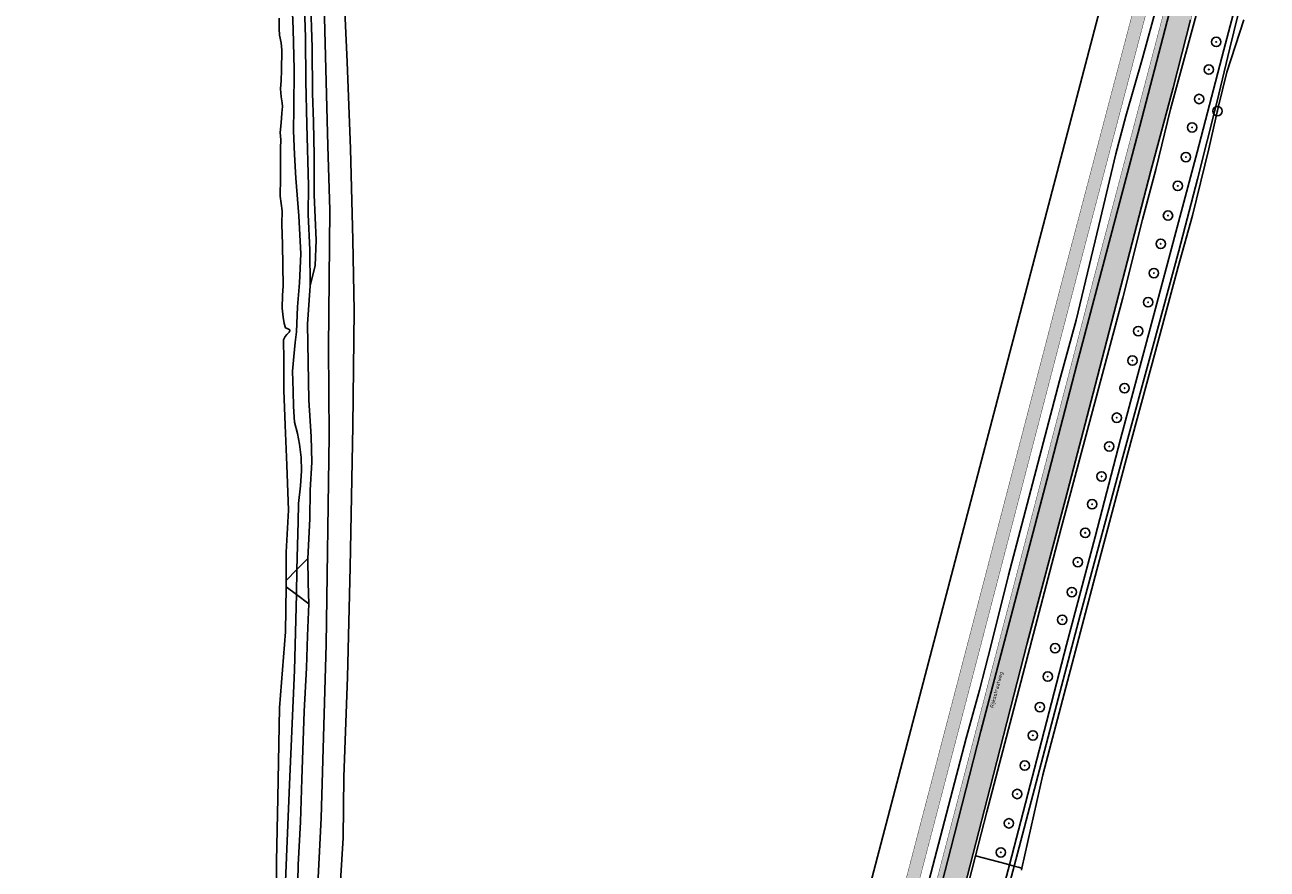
# Model space of a CAD drawing. Header units: metres. Extents: x 102000 to 105000, y 414600 to 420766.
# Tile 82 of 206: x 102876 to 103207, y 417652 to 417877. Entities that reach past the tile are written whole.
import ezdxf

# ---------------------------------------------------------------- set-up
doc = ezdxf.new("R2010")
doc.units = ezdxf.units.M
doc.layers.get('0').update_dxf_attribs({"color": 8})
doc.layers.add('00-Ontwerp DKIV', color=8, linetype='Continuous', lineweight=0)
doc.styles.add('MtXpl_NLCS-ISO', font='NLCS-ISO.ttf')

msp = doc.modelspace()

# ---------------------------------------------------------------- hatches: boundary and pattern name
at = {"ltscale": 0.1}
h = msp.add_hatch(color=256, dxfattribs=at)
edge = h.paths.add_edge_path()
edge.add_arc((103193.19, 417872.3), 0.075, 0, 360)
h = msp.add_hatch(color=256, dxfattribs=at)
edge = h.paths.add_edge_path()
edge.add_arc((103191.23, 417864.93), 0.075, 0, 360)
h = msp.add_hatch(color=256, dxfattribs=at)
edge = h.paths.add_edge_path()
edge.add_arc((103188.65, 417857.07), 0.075, 0, 360)
h = msp.add_hatch(color=256, dxfattribs=at)
edge = h.paths.add_edge_path()
edge.add_arc((103193.52, 417853.85), 0.075, 0, 360)
h = msp.add_hatch(color=256, dxfattribs=at)
edge = h.paths.add_edge_path()
edge.add_arc((103186.77, 417849.49), 0.075, 0, 360)
h = msp.add_hatch(color=256, dxfattribs=at)
edge = h.paths.add_edge_path()
edge.add_arc((103185.13, 417841.59), 0.075, 0, 360)
h = msp.add_hatch(color=256, dxfattribs=at)
edge = h.paths.add_edge_path()
edge.add_arc((103182.96, 417833.89), 0.075, 0, 360)
h = msp.add_hatch(color=256, dxfattribs=at)
edge = h.paths.add_edge_path()
edge.add_arc((103180.34, 417825.98), 0.075, 0, 360)
h = msp.add_hatch(color=256, dxfattribs=at)
edge = h.paths.add_edge_path()
edge.add_arc((103178.41, 417818.45), 0.075, 0, 360)
h = msp.add_hatch(color=256, dxfattribs=at)
edge = h.paths.add_edge_path()
edge.add_arc((103176.58, 417810.66), 0.075, 0, 360)
h = msp.add_hatch(color=256, dxfattribs=at)
edge = h.paths.add_edge_path()
edge.add_arc((103175.02, 417802.88), 0.075, 0, 360)
h = msp.add_hatch(color=256, dxfattribs=at)
edge = h.paths.add_edge_path()
edge.add_arc((103172.41, 417795.18), 0.075, 0, 360)
h = msp.add_hatch(color=256, dxfattribs=at)
edge = h.paths.add_edge_path()
edge.add_arc((103170.86, 417787.31), 0.075, 0, 360)
h = msp.add_hatch(color=256, dxfattribs=at)
edge = h.paths.add_edge_path()
edge.add_arc((103168.78, 417779.96), 0.075, 0, 360)
h = msp.add_hatch(color=256, dxfattribs=at)
edge = h.paths.add_edge_path()
edge.add_arc((103166.69, 417772.09), 0.075, 0, 360)
h = msp.add_hatch(color=256, dxfattribs=at)
edge = h.paths.add_edge_path()
edge.add_arc((103164.68, 417764.43), 0.075, 0, 360)
h = msp.add_hatch(color=256, dxfattribs=at)
edge = h.paths.add_edge_path()
edge.add_arc((103162.63, 417756.41), 0.075, 0, 360)
h = msp.add_hatch(color=256, dxfattribs=at)
edge = h.paths.add_edge_path()
edge.add_arc((103160.1, 417749), 0.075, 0, 360)
h = msp.add_hatch(color=256, dxfattribs=at)
edge = h.paths.add_edge_path()
edge.add_arc((103158.26, 417741.38), 0.075, 0, 360)
h = msp.add_hatch(color=256, dxfattribs=at)
edge = h.paths.add_edge_path()
edge.add_arc((103156.3, 417733.6), 0.075, 0, 360)
h = msp.add_hatch(color=256, dxfattribs=at)
edge = h.paths.add_edge_path()
edge.add_arc((103154.7, 417725.57), 0.075, 0, 360)
h = msp.add_hatch(color=256, dxfattribs=at)
edge = h.paths.add_edge_path()
edge.add_arc((103152.13, 417718.2), 0.075, 0, 360)
h = msp.add_hatch(color=256, dxfattribs=at)
edge = h.paths.add_edge_path()
edge.add_arc((103150.25, 417710.62), 0.075, 0, 360)
h = msp.add_hatch(color=256, dxfattribs=at)
edge = h.paths.add_edge_path()
edge.add_arc((103148.28, 417703.04), 0.075, 0, 360)
h = msp.add_hatch(color=256, dxfattribs=at)
edge = h.paths.add_edge_path()
edge.add_arc((103146.19, 417694.93), 0.075, 0, 360)
h = msp.add_hatch(color=256, dxfattribs=at)
edge = h.paths.add_edge_path()
edge.add_arc((103144.31, 417687.35), 0.075, 0, 360)
h = msp.add_hatch(color=256, dxfattribs=at)
edge = h.paths.add_edge_path()
edge.add_arc((103142.14, 417679.32), 0.075, 0, 360)
h = msp.add_hatch(color=256, dxfattribs=at)
edge = h.paths.add_edge_path()
edge.add_arc((103140.14, 417671.74), 0.075, 0, 360)
h = msp.add_hatch(color=256, dxfattribs=at)
edge = h.paths.add_edge_path()
edge.add_arc((103137.93, 417663.92), 0.075, 0, 360)
h = msp.add_hatch(color=256, dxfattribs=at)
edge = h.paths.add_edge_path()
edge.add_arc((103135.77, 417656.18), 0.075, 0, 360)
at = {"layer": '00-Ontwerp DKIV', "transparency": 33554623}
h = msp.add_hatch(color=256, dxfattribs=at)
h.dxf.hatch_style = 1
edge = h.paths.add_edge_path()
edge.add_line((102886.9, 416781.55), (102904.84, 416850.64))
edge.add_line((102904.84, 416850.64), (102928.19, 416939.15))
edge.add_line((102928.19, 416939.15), (102953.56, 417035.86))
edge.add_line((102953.56, 417035.86), (102978.87, 417132.59))
edge.add_line((102978.87, 417132.59), (103004.22, 417229.32))
edge.add_line((103004.22, 417229.32), (103029.53, 417326.07))
edge.add_line((103029.53, 417326.07), (103055.68, 417425.95))
edge.add_line((103055.68, 417425.95), (103080.17, 417519.56))
edge.add_line((103080.17, 417519.56), (103105.56, 417616.34))
edge.add_line((103105.56, 417616.34), (103130.84, 417713.01))
edge.add_line((103130.84, 417713.01), (103156.04, 417809.8))
edge.add_line((103156.04, 417809.8), (103181.49, 417906.51))
edge.add_line((103181.49, 417906.51), (103206.38, 418001.72))
edge.add_arc((103225.69, 417996.42), 20.03, 148.2907, 164.6587, ccw=False)
edge.add_arc((103191.64, 418017.46), 20, 328.2852, 344.8956)
edge.add_line((103210.95, 418012.25), (103219.02, 418043.1))
edge.add_arc((103199.68, 418048.21), 20, 345.2137, 362.334)
edge.add_arc((103239.65, 418049.83), 20, 165.3297, 182.3256, ccw=False)
edge.add_line((103220.3, 418054.9), (103232.12, 418100.04))
edge.add_line((103232.12, 418100.04), (103242.56, 418140.06))
edge.add_line((103242.56, 418140.06), (103250.16, 418168.97))
edge.add_line((103250.16, 418168.97), (103293.88, 418334.46))
edge.add_line((103293.88, 418334.46), (103297.17, 418351.1))
edge.add_arc((103267.5, 418356.96), 30.25, 348.8207, 407.0551)
edge.add_arc((103314.5, 418407.47), 38.75, 204.5183, 227.0551, ccw=False)
edge.add_arc((103314.5, 418407.47), 38.75, 197.206, 204.5183, ccw=False)
edge.add_arc((103314.5, 418407.47), 38.75, 192.769, 197.206, ccw=False)
edge.add_arc((103314.5, 418407.47), 38.75, 184.7464, 192.769, ccw=False)
edge.add_arc((103314.5, 418407.47), 38.75, 114.5178, 184.7464, ccw=False)
edge.add_arc((103280.48, 418441.33), 18, 4.4601, 5.3047)
edge.add_arc((103280.48, 418441.33), 18, 5.3047, 11.5456)
edge.add_line((103298.11, 418444.93), (103297.89, 418446.04))
edge.add_line((103297.89, 418446.04), (103297.84, 418446.29))
edge.add_arc((103314.5, 418407.47), 42.25, 113.2363, 115.0728)
edge.add_arc((103295.75, 418447.55), 2, 194.986, 295.0728, ccw=False)
edge.add_line((103293.82, 418447.03), (103291.9, 418454.22))
edge.add_line((103291.9, 418454.22), (103288.51, 418453.32))
edge.add_line((103288.51, 418453.32), (103290.96, 418444.17))
edge.add_arc((103289.03, 418443.65), 2, -54.8547, 14.986, ccw=False)
edge.add_arc((103314.5, 418407.47), 42.25, 125.1453, 186.0532)
edge.add_arc((103314.5, 418407.47), 42.25, 186.0532, 192.9535)
edge.add_arc((103314.5, 418407.47), 42.25, 192.9535, 197.0227)
edge.add_arc((103314.5, 418407.47), 42.25, 197.0227, 203.2368)
edge.add_arc((103314.5, 418407.47), 42.25, 203.2368, 227.0551)
edge.add_arc((103267.5, 418356.96), 26.75, -11.1793, 47.0551, ccw=False)
edge.add_line((103293.74, 418351.77), (103290.45, 418335.14))
edge.add_line((103290.45, 418335.14), (103246.78, 418169.85))
edge.add_line((103246.78, 418169.85), (103239.17, 418140.95))
edge.add_line((103239.17, 418140.95), (103239.17, 418140.94))
edge.add_line((103239.17, 418140.94), (103228.73, 418100.92))
edge.add_line((103228.73, 418100.92), (103216.92, 418055.78))
edge.add_arc((103236.27, 418050.72), 20, 165.3308, 182.3256)
edge.add_arc((103196.3, 418049.09), 20, -14.7863, 2.334, ccw=False)
edge.add_line((103215.63, 418043.99), (103207.6, 418013.28))
edge.add_arc((103188.25, 418018.34), 20, 328.2852, 345.318, ccw=False)
edge.add_arc((103222.28, 417997.32), 20, 148.2852, 164.6763)
edge.add_line((103202.99, 418002.6), (103178.1, 417907.4))
edge.add_line((103178.1, 417907.4), (103152.66, 417810.68))
edge.add_line((103152.66, 417810.68), (103127.45, 417713.89))
edge.add_line((103127.45, 417713.89), (103102.18, 417617.22))
edge.add_line((103102.18, 417617.22), (103076.78, 417520.45))
edge.add_line((103076.78, 417520.45), (103052.29, 417426.84))
edge.add_line((103052.29, 417426.84), (103026.15, 417326.95))
edge.add_line((103026.15, 417326.95), (103000.83, 417230.21))
edge.add_line((103000.83, 417230.21), (102975.49, 417133.48))
edge.add_line((102975.49, 417133.48), (102950.17, 417036.74))
edge.add_line((102950.17, 417036.74), (102924.8, 416940.04))
edge.add_line((102924.8, 416940.04), (102901.62, 416852.18))
edge.add_line((102901.62, 416852.18), (102877.33, 416758.81))
edge.add_arc((102909.74, 416750.34), 33.5, 165.3461, 192.0759)
edge.add_line((102876.99, 416743.33), (102877.08, 416742.86))
edge.add_arc((102848.36, 416736.65), 29.38, -11.7608, 12.2022, ccw=False)
edge.add_line((102877.13, 416730.66), (102880.91, 416746.96))
edge.add_arc((102880.42, 416747.08), 0.5, 186.3319, 346.473, ccw=False)
edge.add_arc((102909.74, 416750.34), 30, 165.3461, 186.3319, ccw=False)
edge.add_line((102880.72, 416757.92), (102883.48, 416768.49))
edge.add_arc((102888.32, 416767.23), 5, 75.3174, 165.3461, ccw=False)
edge.add_line((102889.59, 416772.06), (102894.48, 416770.78))
edge.add_arc((102892.46, 416763.04), 8, 29.1317, 75.3174, ccw=False)
edge.add_line((102899.45, 416766.94), (102899.75, 416766.39))
edge.add_line((102899.75, 416766.39), (102902.8, 416768.11))
edge.add_line((102902.8, 416768.11), (102902.4, 416768.83))
edge.add_arc((102892.79, 416763.47), 11, 29.1317, 75.3174)
edge.add_line((102895.58, 416774.11), (102890.47, 416775.45))
edge.add_arc((102891.74, 416780.29), 5, 165.3461, 255.3174, ccw=False)
h = msp.add_hatch(color=256, dxfattribs=at)
h.dxf.hatch_style = 1
edge = h.paths.add_edge_path()
edge.add_line((102915.47, 416843.99), (102939.74, 416935.89))
edge.add_line((102939.74, 416935.89), (102960.31, 417014.31))
edge.add_line((102960.31, 417014.31), (102960.44, 417014.78))
edge.add_line((102960.44, 417014.78), (102963.61, 417026.32))
edge.add_line((102963.61, 417026.32), (102965.3, 417032.79))
edge.add_line((102965.3, 417032.79), (102990.43, 417129.35))
edge.add_line((102990.43, 417129.35), (103015.77, 417226.08))
edge.add_line((103015.77, 417226.08), (103041.09, 417322.82))
edge.add_line((103041.09, 417322.82), (103066.41, 417419.56))
edge.add_line((103066.41, 417419.56), (103077.91, 417463.51))
edge.add_line((103077.91, 417463.51), (103078.25, 417464.8))
edge.add_line((103078.25, 417464.8), (103082.38, 417480.57))
edge.add_line((103082.38, 417480.57), (103083.41, 417484.56))
edge.add_line((103083.41, 417484.56), (103091.25, 417514.51))
edge.add_arc((103097.06, 417512.99), 6, 165.263, 165.3369, ccw=False)
edge.add_line((103091.25, 417514.52), (103097.65, 417538.88))
edge.add_arc((103103.45, 417537.36), 6, 165.297, 165.3029, ccw=False)
edge.add_line((103097.65, 417538.88), (103117.12, 417613.1))
edge.add_line((103117.12, 417613.1), (103142.4, 417709.78))
edge.add_line((103142.4, 417709.78), (103167.6, 417806.55))
edge.add_line((103167.6, 417806.55), (103193.04, 417903.26))
edge.add_line((103193.04, 417903.26), (103194.92, 417910.44))
edge.add_line((103194.92, 417910.44), (103199.37, 417927.49))
edge.add_line((103199.37, 417927.49), (103218.34, 418000.01))
edge.add_line((103218.34, 418000.01), (103243.68, 418096.81))
edge.add_line((103243.68, 418096.81), (103259.4, 418157.1))
edge.add_line((103259.4, 418157.1), (103260.93, 418159.65))
edge.add_arc((103281.69, 418145.38), 25.2, 138.8322, 145.4961, ccw=False)
edge.add_line((103262.72, 418161.97), (103268.71, 418185.16))
edge.add_line((103268.71, 418185.16), (103268.7, 418185.17))
edge.add_arc((103273.4, 418188.47), 5.75, 160.7667, 215.0643, ccw=False)
edge.add_line((103267.98, 418190.36), (103270.39, 418199.71))
edge.add_line((103270.39, 418199.71), (103281.45, 418242.62))
edge.add_line((103281.45, 418242.62), (103281.31, 418242.66))
edge.add_line((103281.31, 418242.66), (103281.56, 418243.62))
edge.add_arc((103296.23, 418239.84), 15.15, 75.5421, 165.5421, ccw=False)
edge.add_line((103300.01, 418254.51), (103306.89, 418252.74))
edge.add_line((103306.89, 418252.74), (103309.29, 418262.14))
edge.add_line((103309.29, 418262.14), (103302.43, 418263.91))
edge.add_arc((103306.21, 418278.58), 15.15, 165.5421, 255.5421, ccw=False)
edge.add_line((103291.54, 418282.36), (103299.83, 418314.5))
edge.add_line((103299.83, 418314.5), (103303.69, 418327.57))
edge.add_line((103303.69, 418327.57), (103317.31, 418369.37))
edge.add_arc((103334.42, 418363.8), 18, 114.5158, 161.9534, ccw=False)
edge.add_arc((103314.5, 418407.47), 30, 294.5158, 341.6127)
edge.add_arc((103360.05, 418392.33), 18, 105.0618, 161.6127, ccw=False)
edge.add_line((103355.38, 418409.71), (103381.42, 418416.72))
edge.add_arc((103433.4, 418223.59), 200, 102.5957, 105.0618, ccw=False)
edge.add_line((103389.78, 418418.78), (103391.44, 418419.15))
edge.add_line((103391.44, 418419.15), (103390.25, 418423.58))
edge.add_line((103390.25, 418423.58), (103390.13, 418423.55))
edge.add_line((103390.13, 418423.55), (103387.7, 418422.94))
edge.add_line((103387.7, 418422.94), (103385.28, 418422.31))
edge.add_line((103385.28, 418422.31), (103381.55, 418421.31))
edge.add_line((103381.55, 418421.31), (103380.45, 418421.01))
edge.add_line((103380.45, 418421.01), (103375.63, 418419.71))
edge.add_line((103375.63, 418419.71), (103370.8, 418418.41))
edge.add_line((103370.8, 418418.41), (103365.97, 418417.11))
edge.add_line((103365.97, 418417.11), (103361.14, 418415.81))
edge.add_line((103361.14, 418415.81), (103356.31, 418414.51))
edge.add_line((103356.31, 418414.51), (103354.88, 418414.13))
edge.add_line((103354.88, 418414.13), (103353.9, 418413.87))
edge.add_line((103353.9, 418413.87), (103351.27, 418413.16))
edge.add_arc((103356.65, 418393.17), 20.69, 105.0618, 124.6376)
edge.add_arc((103314.5, 418407.47), 30.5, 5.1346, 24.8151)
edge.add_arc((103343.88, 418440.9), 20.69, 265.3235, 284.9851)
edge.add_line((103349.23, 418420.91), (103388.18, 418431.33))
edge.add_line((103388.18, 418431.33), (103388, 418432.01))
edge.add_line((103388, 418432.01), (103387.01, 418435.7))
edge.add_line((103387.01, 418435.7), (103375.15, 418432.53))
edge.add_line((103375.15, 418432.53), (103360.19, 418428.52))
edge.add_line((103360.19, 418428.52), (103350.95, 418426.05))
edge.add_arc((103346.29, 418443.44), 18, 228.531, 284.986, ccw=False)
edge.add_arc((103314.5, 418407.47), 30, 48.531, 49.3188)
edge.add_line((103334.06, 418430.22), (103334.06, 418430.22))
edge.add_arc((103314.5, 418407.47), 30, 49.3189, 74.1216)
edge.add_arc((103327.64, 418453.64), 18, 202.3982, 254.1216, ccw=False)
edge.add_arc((103295.05, 418492.58), 48.5, 284.986, 289.1919, ccw=False)
edge.add_line((103307.59, 418445.73), (103305.93, 418445.29))
edge.add_line((103305.93, 418445.29), (103308.07, 418437.32))
edge.add_line((103308.07, 418437.32), (103308.21, 418436.8))
edge.add_arc((103314.5, 418407.47), 30, 102.1194, 107.8513)
edge.add_line((103305.31, 418436.03), (103305.17, 418436.54))
edge.add_line((103305.17, 418436.54), (103303.04, 418444.49))
edge.add_arc((103314.5, 418407.47), 38.75, 107.206, 114.5178)
edge.add_arc((103280.48, 418441.33), 18, -44.8569, 4.4601, ccw=False)
edge.add_arc((103314.5, 418407.47), 30, 135.1431, 164.1211)
edge.add_arc((103268.34, 418420.6), 18, 294.8041, 344.1211, ccw=False)
edge.add_arc((103314.5, 418407.47), 38.75, 184.7464, 192.769)
edge.add_line((103276.71, 418398.91), (103284.65, 418401.03))
edge.add_line((103284.65, 418401.03), (103285.17, 418401.17))
edge.add_arc((103314.5, 418407.47), 30, 192.1194, 197.8513)
edge.add_line((103285.95, 418398.27), (103285.43, 418398.13))
edge.add_line((103285.43, 418398.13), (103277.49, 418396.01))
edge.add_arc((103314.5, 418407.47), 38.75, 197.206, 204.5183)
edge.add_arc((103280.65, 418373.44), 18, 45.1436, 94.4606, ccw=False)
edge.add_arc((103314.5, 418407.47), 30, 225.1436, 232.7334)
edge.add_arc((103285.44, 418369.27), 18, -11.1793, 52.7334, ccw=False)
edge.add_line((103303.1, 418365.78), (103293.99, 418321.39))
edge.add_line((103293.99, 418321.39), (103292.71, 418316.32))
edge.add_line((103292.71, 418316.32), (103263.13, 418201.58))
edge.add_line((103263.13, 418201.58), (103252.14, 418158.98))
edge.add_line((103252.14, 418158.98), (103236.42, 418098.7))
edge.add_line((103236.42, 418098.7), (103218.93, 418031.9))
edge.add_line((103218.93, 418031.9), (103215.83, 418020.04))
edge.add_line((103215.83, 418020.04), (103211.08, 418001.91))
edge.add_line((103211.08, 418001.91), (103185.79, 417905.17))
edge.add_line((103185.79, 417905.17), (103185.33, 417903.42))
edge.add_line((103185.33, 417903.42), (103181.77, 417889.88))
edge.add_line((103181.77, 417889.88), (103160.34, 417808.45))
edge.add_line((103160.34, 417808.45), (103135.14, 417711.67))
edge.add_line((103135.14, 417711.67), (103109.86, 417614.99))
edge.add_line((103109.86, 417614.99), (103084.47, 417518.21))
edge.add_line((103084.47, 417518.21), (103061.28, 417429.61))
edge.add_line((103061.28, 417429.61), (103058.97, 417420.78))
edge.add_line((103058.97, 417420.78), (103033.83, 417324.72))
edge.add_line((103033.83, 417324.72), (103008.52, 417227.98))
edge.add_line((103008.52, 417227.98), (102983.17, 417131.25))
edge.add_line((102983.17, 417131.25), (102957.86, 417034.51))
edge.add_line((102957.86, 417034.51), (102932.49, 416937.8))
edge.add_line((102932.49, 416937.8), (102909.9, 416852.26))
edge.add_line((102909.9, 416852.26), (102908.22, 416845.89))
edge.add_line((102908.22, 416845.89), (102907.2, 416842.02))
edge.add_arc((103006.79, 416815.73), 103, 165.2155, 197.4258)
edge.add_arc((102894.2, 416780.39), 15, -55.0164, 17.4258, ccw=False)
edge.add_line((102902.8, 416768.11), (102899.75, 416766.38))
edge.add_line((102899.75, 416766.38), (102891.71, 416762.24))
edge.add_arc((102900.88, 416744.46), 20, 117.2745, 166.473)
edge.add_line((102881.43, 416749.14), (102880.91, 416746.96))
edge.add_line((102880.91, 416746.96), (102875.52, 416723.69))
edge.add_line((102875.52, 416723.69), (102882.44, 416722.09))
edge.add_arc((100763.6, 417222.28), 2177.08, 346.71772, 347.31296)
edge.add_arc((102907.04, 416739.76), 20, 117.2712, 167.3657, ccw=False)
edge.add_line((102897.87, 416757.54), (102903.16, 416760.26))
edge.add_line((102903.16, 416760.26), (102906.4, 416761.64))
edge.add_arc((102910.68, 416747.26), 15, 35.4679, 106.5686, ccw=False)
edge.add_arc((103006.79, 416815.73), 103, 215.4679, 221.1806)
edge.add_line((102929.26, 416747.91), (102949.41, 416724.88))
edge.add_line((102949.41, 416724.88), (102951.94, 416733.54))
edge.add_line((102951.94, 416733.54), (102937.84, 416749.53))
edge.add_arc((103015.06, 416817.69), 103, 165.2086, 221.4359, ccw=False)
edge = h.paths.add_edge_path(flags=16)
edge.add_arc((103314.5, 418407.47), 24.5, 0, 180)
edge.add_arc((103314.5, 418407.47), 24.5, 180, 360)
edge = h.paths.add_edge_path(flags=16)
edge.add_arc((103314.5, 418407.47), 30, 263.8987, 269.7468)
edge.add_line((103314.37, 418377.47), (103314.23, 418376.93))
edge.add_line((103314.23, 418376.93), (103311.83, 418367.74))
edge.add_line((103311.83, 418367.74), (103309.28, 418357.93))
edge.add_arc((103307.83, 418358.31), 1.5, 165.3871, 345.3871, ccw=False)
edge.add_line((103306.37, 418358.69), (103308.93, 418368.49))
edge.add_line((103308.93, 418368.49), (103311.18, 418377.12))
edge.add_line((103311.18, 418377.12), (103311.32, 418377.64))

# ---------------------------------------------------------------- linework, layer by layer
for p, q in [((103088.4, 417600), (103166.87, 417898.97)), ((102960.36, 417890.71), (102961.43, 417867.01)), ((103172.79, 417849.85), (103183.45, 417890.78)), ((103200.63, 417890.75), (103195.22, 417870.19)), ((102952.16, 417870.79), (102951.6, 417887.33)), ((102946.61, 417886.14), (102947.06, 417875.69)), ((102950.4, 417873.47), (102949.91, 417885.77)), ((103189.91, 417886.96), (103181.04, 417854.32)), ((103200.07, 417883.77), (103196.79, 417870.65)), ((102955.33, 417882.17), (102956.32, 417844.55)), ((103173.54, 417867.97), (103177.5, 417882.5)), ((102943.3, 417875.74), (102943.36, 417878.63)), ((103186.34, 417878.22), (103181.76, 417860.01)), ((103200.58, 417878.18), (103196.03, 417864.22)), ((102943.47, 417874.06), (102943.3, 417875.74)), ((102943.83, 417872.05), (102943.47, 417874.06)), ((102947.06, 417875.69), (102947.37, 417864.98)), ((102944.07, 417870.13), (102943.83, 417872.05)), ((102950.43, 417861.8), (102950.4, 417873.47)), ((102952.26, 417858.67), (102952.16, 417870.79)), ((103196.79, 417870.65), (103193.34, 417856.14)), ((102943.97, 417864.7), (102944.07, 417870.13)), ((103169.12, 417852.51), (103173.54, 417867.97)), ((103195.22, 417870.19), (103188.16, 417842.91)), ((102943.85, 417861.98), (102943.97, 417864.7)), ((102947.37, 417864.98), (102947.21, 417854.66)), ((102961.43, 417867.01), (102962.38, 417843.79)), ((103196.03, 417864.22), (103193.74, 417854.78)), ((102943.69, 417859.76), (102943.85, 417861.98)), ((102950.74, 417850.3), (102950.43, 417861.8)), ((102943.86, 417857.66), (102943.69, 417859.76)), ((102944.16, 417856.06), (102943.86, 417857.66)), ((102952.5, 417850.97), (102952.26, 417858.67)), ((103181.76, 417860.01), (103175.78, 417837.94)), ((102944.05, 417853.26), (102944.24, 417855.04)), ((102944.24, 417855.04), (102944.16, 417856.06)), ((102947.21, 417854.66), (102947.2, 417848.58)), ((103181.04, 417854.32), (103177.07, 417838.3)), ((103193.34, 417856.14), (103188.21, 417835.68)), ((103193.74, 417854.78), (103191.22, 417843.79)), ((102943.62, 417848.13), (102943.9, 417850.74)), ((102943.9, 417850.74), (102944.05, 417853.26)), ((102952.65, 417842.01), (102952.5, 417850.97)), ((103166.46, 417842.49), (103169.12, 417852.51)), ((102943.77, 417846.16), (102943.62, 417848.13)), ((102947.2, 417848.58), (102947.41, 417842.25)), ((102951.12, 417833.93), (102950.74, 417850.3)), ((103156, 417786.27), (103172.79, 417849.85)), ((102943.67, 417839.53), (102943.71, 417843.99)), ((102943.71, 417843.99), (102943.77, 417846.16)), ((102956.32, 417844.55), (102956.82, 417827.4)), ((102947.41, 417842.25), (102947.81, 417835.98)), ((102952.68, 417831.54), (102952.65, 417842.01)), ((102962.38, 417843.79), (102962.96, 417819.51)), ((103161.86, 417823.36), (103166.46, 417842.49)), ((103188.16, 417842.91), (103175.63, 417795.89)), ((103191.22, 417843.79), (103186.9, 417826)), ((102943.66, 417836), (102943.67, 417839.53)), ((103175.78, 417837.94), (103160.96, 417780.67)), ((103177.07, 417838.3), (103173.53, 417824.94)), ((102943.58, 417831.15), (102943.66, 417836)), ((102947.81, 417835.98), (102948.57, 417825.95)), ((103188.21, 417835.68), (103183.24, 417816.54)), ((102944.1, 417827.29), (102943.58, 417831.15)), ((102951.11, 417826.26), (102951.12, 417833.93)), ((102953.16, 417819.41), (102952.68, 417831.54)), ((102956.82, 417827.4), (102956.52, 417790.74)), ((102944.04, 417823.68), (102944.1, 417827.29)), ((102948.57, 417825.95), (102949.15, 417815.78)), ((102951.52, 417816.86), (102951.11, 417826.26)), ((103173.53, 417824.94), (103168.26, 417804.02)), ((103186.9, 417826), (103183.07, 417812.3)), ((102944.24, 417818.26), (102944.04, 417823.68)), ((103155.84, 417798.07), (103161.86, 417823.36)), ((102944.37, 417807.2), (102944.24, 417818.26)), ((102952.91, 417812.66), (102953.16, 417819.41)), ((102962.96, 417819.51), (102963.34, 417800.7)), ((102949.15, 417815.78), (102948.8, 417808.07)), ((102951.56, 417807.26), (102951.52, 417816.86)), ((103183.24, 417816.54), (103176.42, 417791.3)), ((102951.56, 417807.26), (102952.91, 417812.66)), ((103183.07, 417812.3), (103177.04, 417789.87)), ((102948.8, 417808.07), (102948.24, 417801.67)), ((102944.16, 417801.31), (102944.25, 417804.72)), ((102944.25, 417804.72), (102944.37, 417807.2)), ((102950.93, 417797.01), (102951.56, 417807.26)), ((102944.4, 417798.91), (102944.16, 417801.31)), ((102948.24, 417801.67), (102947.93, 417794.98)), ((103168.26, 417804.02), (103151.73, 417742.3)), ((102944.65, 417797.23), (102944.4, 417798.91)), ((102963.34, 417800.7), (102962.95, 417769.87)), ((103151.45, 417781.92), (103155.84, 417798.07)), ((102945.05, 417796.09), (102944.65, 417797.23)), ((102944.91, 417793.74), (102945.35, 417794.25)), ((102945.65, 417795.77), (102945.05, 417796.09)), ((102945.35, 417794.25), (102945.97, 417794.92)), ((102946.04, 417795.65), (102945.65, 417795.77)), ((102945.97, 417794.92), (102946.24, 417795.44)), ((102946.24, 417795.44), (102946.04, 417795.65)), ((102947.93, 417794.98), (102947.57, 417792.15)), ((102951.22, 417776.78), (102950.93, 417797.01)), ((103175.63, 417795.89), (103167.71, 417766.39)), ((102944.46, 417792.82), (102944.91, 417793.74)), ((102944.58, 417787.52), (102944.46, 417792.82)), ((102947.57, 417792.15), (102947.21, 417788.37)), ((103176.42, 417791.3), (103168.26, 417761.62)), ((102947.21, 417788.37), (102946.9, 417784.52)), ((102956.52, 417790.74), (102956.63, 417767.29)), ((103177.04, 417789.87), (103169.52, 417762.3)), ((102944.58, 417779.43), (102944.58, 417787.52)), ((102946.9, 417784.52), (102947.11, 417779.19)), ((103148.04, 417755.41), (103156, 417786.27)), ((103141.37, 417743.62), (103151.45, 417781.92)), ((102944.9, 417770.09), (102944.58, 417779.43)), ((102947.11, 417779.19), (102947.16, 417775.04)), ((103160.96, 417780.67), (103152.99, 417750.37)), ((102947.16, 417775.04), (102947.47, 417770.88)), ((102951.83, 417767.11), (102951.22, 417776.78)), ((102945.42, 417759.4), (102944.9, 417770.09)), ((102947.47, 417770.88), (102948.22, 417767.83)), ((102948.22, 417767.83), (102948.76, 417765.02)), ((102962.95, 417769.87), (102962.27, 417732.26)), ((102948.76, 417765.02), (102949.22, 417761.51)), ((102952.01, 417760.24), (102951.83, 417767.11)), ((102956.63, 417767.29), (102955.87, 417711.59)), ((103167.71, 417766.39), (103160.88, 417740.28)), ((102949.22, 417761.51), (102949.26, 417757.91)), ((103168.26, 417761.62), (103156.95, 417719.46)), ((103169.52, 417762.3), (103161.35, 417731.56)), ((102945.86, 417747.4), (102945.42, 417759.4)), ((102949.26, 417757.91), (102949.06, 417753.94)), ((102951.63, 417752.8), (102952.01, 417760.24)), ((103130.48, 417688.46), (103148.04, 417755.41)), ((102949.06, 417753.94), (102948.47, 417749.24)), ((102951.55, 417745.16), (102951.63, 417752.8)), ((102948.47, 417749.24), (102948.44, 417744.31)), ((103152.99, 417750.37), (103142.79, 417711.92)), ((102945.21, 417736.26), (102945.86, 417747.4)), ((102950.96, 417734.56), (102951.55, 417745.16)), ((102948.44, 417744.31), (102948.05, 417731.61)), ((103137.78, 417730.09), (103141.37, 417743.62)), ((103151.73, 417742.3), (103142.11, 417705.34)), ((103160.88, 417740.28), (103153.24, 417711.5)), ((102945.17, 417728.68), (102945.21, 417736.26)), ((102945.17, 417728.68), (102948.05, 417731.61)), ((102947.96, 417724.91), (102948.05, 417731.61)), ((102948.05, 417731.61), (102950.96, 417734.56)), ((102951.06, 417728.03), (102950.96, 417734.56)), ((102962.27, 417732.26), (102961.53, 417702.86)), ((103161.35, 417731.56), (103146.98, 417676.83)), ((102945.17, 417726.98), (102945.17, 417728.68)), ((102951.26, 417722.45), (102951.06, 417728.03)), ((103133.12, 417711.17), (103137.78, 417730.09)), ((102945.04, 417714.97), (102945.17, 417726.98)), ((102945.17, 417726.98), (102947.96, 417724.91)), ((102947.42, 417704.79), (102947.96, 417724.91)), ((102947.96, 417724.91), (102951.26, 417722.45)), ((102950.86, 417713.95), (102951.26, 417722.45)), ((103156.95, 417719.46), (103139.35, 417652.52)), ((102943.43, 417694.75), (102945.04, 417714.97)), ((102950.63, 417705.4), (102950.86, 417713.95)), ((102955.87, 417711.59), (102954.56, 417665.29)), ((103142.79, 417711.92), (103132.92, 417673.49)), ((103153.24, 417711.5), (103145.97, 417683.35)), ((103130.12, 417699.39), (103133.12, 417711.17)), ((102950.04, 417693.75), (102950.63, 417705.4)), ((103142.11, 417705.34), (103132.07, 417666.97)), ((102946.06, 417674.31), (102947.42, 417704.79)), ((102961.53, 417702.86), (102960.56, 417676.32)), ((103126.56, 417686.6), (103130.12, 417699.39)), ((102942.96, 417670.63), (102943.43, 417694.75)), ((102949.4, 417675.66), (102950.04, 417693.75)), ((103122.46, 417657.18), (103130.48, 417688.46)), ((103116.53, 417648.46), (103126.56, 417686.6)), ((103145.97, 417683.35), (103138.05, 417652.86)), ((102948.99, 417664.34), (102949.4, 417675.66)), ((102960.56, 417676.32), (102960.36, 417660.02)), ((103146.98, 417676.83), (103141.39, 417651.99)), ((102944.58, 417637.17), (102946.06, 417674.31)), ((103132.92, 417673.49), (103125.21, 417643.7)), ((102942.66, 417653.85), (102942.96, 417670.63)), ((102954.56, 417665.29), (102952.71, 417630.18)), ((103132.07, 417666.97), (103129.01, 417655.21)), ((102948.41, 417652.86), (102948.99, 417664.34)), ((102960.36, 417660.02), (102956.89, 417600)), ((103129.01, 417655.21), (103116.29, 417606.32)), ((103119.29, 417645.15), (103122.46, 417657.18)), ((103129.01, 417655.21), (103137.21, 417653.08)), ((102942.51, 417641.36), (102942.66, 417653.85)), ((102948, 417632.39), (102948.41, 417652.86)), ((103138.05, 417652.86), (103131.5, 417628.28)), ((103139.35, 417652.52), (103136.14, 417640.74)), ((103137.21, 417653.08), (103138.05, 417652.86)), ((103137.21, 417653.08), (103138.05, 417652.86)), ((103138.05, 417652.86), (103139.35, 417652.52)), ((103139.35, 417652.52), (103140.43, 417652.24)), ((103139.35, 417652.52), (103140.43, 417652.24)), ((103140.43, 417652.24), (103141.39, 417651.99)), ((103141.39, 417651.99), (103141.26, 417651.41))]:
    msp.add_line(p, q)
for centre, radius in [((103193.19, 417872.3), 1.25), ((103193.19, 417872.3), 0.0225), ((103191.23, 417864.93), 1.25), ((103191.23, 417864.93), 0.0225), ((103188.65, 417857.07), 1.25), ((103188.65, 417857.07), 0.0225), ((103193.52, 417853.85), 1.25), ((103193.52, 417853.85), 0.0225), ((103186.77, 417849.49), 1.25), ((103186.77, 417849.49), 0.0225), ((103185.13, 417841.59), 1.25), ((103185.13, 417841.59), 0.0225), ((103182.96, 417833.89), 1.25), ((103182.96, 417833.89), 0.0225), ((103180.34, 417825.98), 1.25), ((103180.34, 417825.98), 0.0225), ((103178.41, 417818.45), 1.25), ((103178.41, 417818.45), 0.0225), ((103176.58, 417810.66), 1.25), ((103176.58, 417810.66), 0.0225), ((103175.02, 417802.88), 1.25), ((103175.02, 417802.88), 0.0225), ((103172.41, 417795.18), 1.25), ((103172.41, 417795.18), 0.0225), ((103170.86, 417787.31), 1.25), ((103170.86, 417787.31), 0.0225), ((103168.78, 417779.96), 1.25), ((103168.78, 417779.96), 0.0225), ((103166.69, 417772.09), 1.25), ((103166.69, 417772.09), 0.0225), ((103164.68, 417764.43), 1.25), ((103164.68, 417764.43), 0.0225), ((103162.63, 417756.41), 1.25), ((103162.63, 417756.41), 0.0225), ((103160.1, 417749), 1.25), ((103160.1, 417749), 0.0225), ((103158.26, 417741.38), 1.25), ((103158.26, 417741.38), 0.0225), ((103156.3, 417733.6), 1.25), ((103156.3, 417733.6), 0.0225), ((103154.7, 417725.57), 1.25), ((103154.7, 417725.57), 0.0225), ((103152.13, 417718.2), 1.25), ((103152.13, 417718.2), 0.0225), ((103150.25, 417710.62), 1.25), ((103150.25, 417710.62), 0.0225), ((103148.28, 417703.04), 1.25), ((103148.28, 417703.04), 0.0225), ((103146.19, 417694.93), 1.25), ((103146.19, 417694.93), 0.0225), ((103144.31, 417687.35), 1.25), ((103144.31, 417687.35), 0.0225), ((103142.14, 417679.32), 1.25), ((103142.14, 417679.32), 0.0225), ((103140.14, 417671.74), 1.25), ((103140.14, 417671.74), 0.0225), ((103137.93, 417663.92), 1.25), ((103137.93, 417663.92), 0.0225), ((103135.77, 417656.18), 1.25), ((103135.77, 417656.18), 0.0225)]:
    msp.add_circle(centre, radius)
at = {"ltscale": 0.1}
for centre in [(103193.19, 417872.3), (103191.23, 417864.93), (103188.65, 417857.07), (103193.52, 417853.85), (103186.77, 417849.49), (103185.13, 417841.59), (103182.96, 417833.89), (103180.34, 417825.98), (103178.41, 417818.45), (103176.58, 417810.66), (103175.02, 417802.88), (103172.41, 417795.18), (103170.86, 417787.31), (103168.78, 417779.96), (103166.69, 417772.09), (103164.68, 417764.43), (103162.63, 417756.41), (103160.1, 417749), (103158.26, 417741.38), (103156.3, 417733.6), (103154.7, 417725.57), (103152.13, 417718.2), (103150.25, 417710.62), (103148.28, 417703.04), (103146.19, 417694.93), (103144.31, 417687.35), (103142.14, 417679.32), (103140.14, 417671.74), (103137.93, 417663.92), (103135.77, 417656.18)]:
    msp.add_circle(centre, 0.075, dxfattribs=at)
at = {"layer": '00-Ontwerp DKIV', "transparency": 33554687}
for points in [[(103178.1, 417907.4, 0.1, 0.1, 0), (103152.66, 417810.68, 0.1, 0.1, 0), (103127.45, 417713.89, 0.1, 0.1, 0), (103102.18, 417617.22, 0.1, 0.1, 0), (103076.78, 417520.45, 0.1, 0.1, 0), (103052.29, 417426.84, 0.1, 0.1, 0), (103026.15, 417326.95, 0.1, 0.1, 0), (103000.83, 417230.21, 0.1, 0.1, 0), (102975.49, 417133.48, 0.1, 0.1, 0), (102950.17, 417036.74, 0.1, 0.1, 0), (102924.8, 416940.04, 0.1, 0.1, 0), (102901.62, 416852.18, 0.1, 0.1, 0), (102877.33, 416758.81, 0.1, 0.1, 0.117162), (102876.99, 416743.33, 0.1, 0.1, 0)], [(102886.9, 416781.55, 0.1, 0.1, 0), (102904.84, 416850.64, 0.1, 0.1, 0), (102928.19, 416939.15, 0.1, 0.1, 0), (102953.56, 417035.86, 0.1, 0.1, 0), (102978.87, 417132.59, 0.1, 0.1, 0), (103004.22, 417229.32, 0.1, 0.1, 0), (103029.53, 417326.07, 0.1, 0.1, 0), (103055.68, 417425.95, 0.1, 0.1, 0), (103080.17, 417519.56, 0.1, 0.1, 0), (103105.56, 417616.34, 0.1, 0.1, 0), (103130.84, 417713.01, 0.1, 0.1, 0), (103156.04, 417809.8, 0.1, 0.1, 0), (103181.49, 417906.51, 0.1, 0.1, 0)]]:
    msp.add_lwpolyline(points, format="xyseb", dxfattribs=at)
at = {"layer": '00-Ontwerp DKIV', "transparency": 33554687, "const_width": 0.1}
for points in [[(103015.77, 417226.08), (103041.09, 417322.82), (103066.41, 417419.56), (103077.91, 417463.51), (103078.25, 417464.8), (103082.38, 417480.57), (103083.41, 417484.56), (103091.25, 417514.51, -0.000323), (103091.25, 417514.52), (103097.65, 417538.88, -0.000026), (103097.65, 417538.88), (103117.12, 417613.1), (103142.4, 417709.78), (103167.6, 417806.55), (103193.04, 417903.26)], [(103181.77, 417889.88), (103160.34, 417808.45), (103135.14, 417711.67), (103109.86, 417614.99), (103084.47, 417518.21), (103061.28, 417429.61), (103058.97, 417420.78), (103033.83, 417324.72), (103008.52, 417227.98), (102983.17, 417131.25), (102957.86, 417034.51), (102932.49, 416937.8), (102909.9, 416852.26), (102908.22, 416845.89), (102908.22, 416845.89), (102907.2, 416842.02, 0.141477), (102908.51, 416784.89, -0.327054), (102902.8, 416768.11), (102899.75, 416766.38), (102891.71, 416762.24, 0.218028), (102881.43, 416749.14), (102880.91, 416746.96)]]:
    msp.add_lwpolyline(points, format="xyb", dxfattribs=at)

# ---------------------------------------------------------------- texts
at = {"style": 'MtXpl_NLCS-ISO'}
msp.add_text('Rijksstraatweg', height=1, rotation=75.2273, dxfattribs=at).set_placement((103133.78, 417694.61))

doc.saveas('drawing.dxf')
